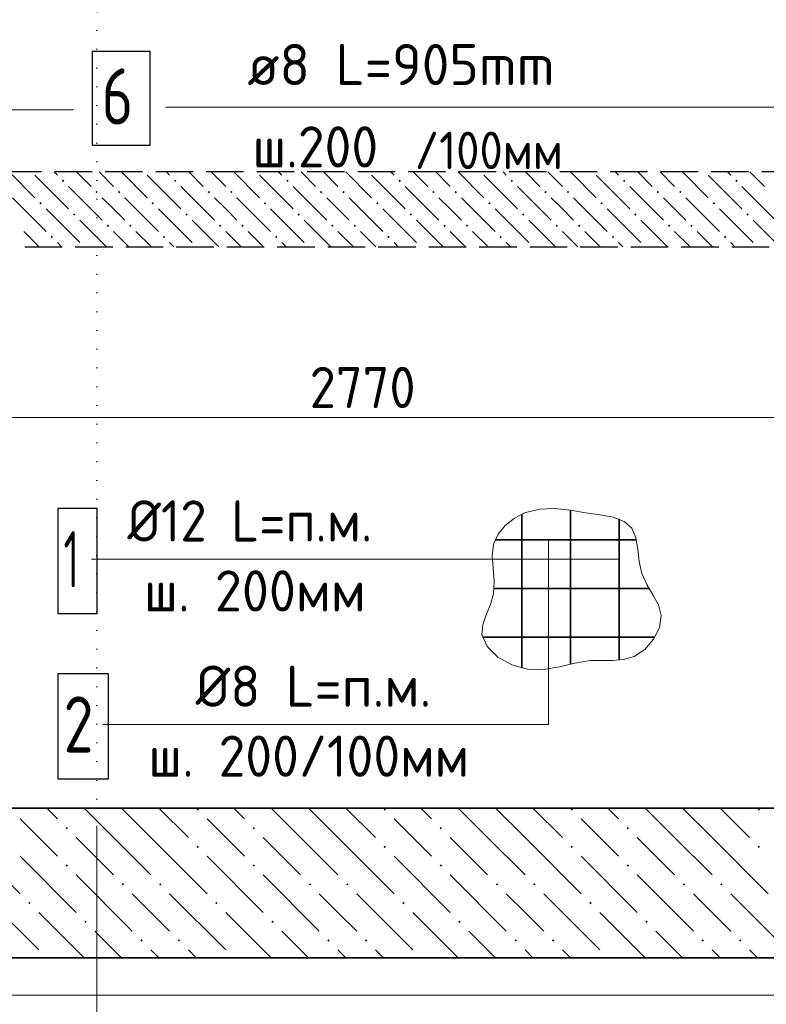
# Model space of a CAD drawing. Header units: millimetres. Extents: x 0 to 21000, y -5 to 14855.
# Tile 4 of 31: x 3062 to 5058, y 1761 to 4392. Entities that reach past the tile are written whole.
import ezdxf

# ---------------------------------------------------------------- set-up
doc = ezdxf.new("R2010")
doc.units = ezdxf.units.MM
doc.linetypes.add('______2', pattern=[135, 100, -35])
doc.linetypes.add('______9', pattern=[50, 0, -50])
for name, color, linetype, lineweight in [('Standard', 7, 'Continuous', 25), ('Позиционная метка линия выноска', 7, 'Continuous', 13), ('Позиционная метка номер позиции', 7, 'Continuous', 13), ('Размерная линия_ общее', 7, 'Continuous', 13), ('Сечения символ', 7, 'Continuous', 25), ('Стена Хомут', 7, 'Continuous', 25)]:
    doc.layers.add(name, color=color, linetype=linetype, lineweight=lineweight)
doc.layers.add('ЖБ Перекрытие верхний уровень', color=7, linetype='Continuous', lineweight=25, true_color=0xe0e0ff)
doc.layers.add('ЖБ Плита Фундамента верхний уровень', color=7, linetype='Continuous', lineweight=25, true_color=0x783c14)
doc.styles.add('ISOCPEUR', font='txt')

msp = doc.modelspace()

# ---------------------------------------------------------------- hatches: boundary and pattern name
at = {"layer": 'ЖБ Перекрытие верхний уровень', "linetype": 'Continuous', "lineweight": 18, "transparency": 33554687}
for points in [[(3174.6, 3961.3), (3177.8, 3964.6), (3181.1, 3961.3), (3177.8, 3958.1)], [(3474.6, 3961.3), (3477.8, 3964.6), (3481.1, 3961.3), (3477.8, 3958.1)], [(3774.6, 3961.3), (3777.8, 3964.6), (3781.1, 3961.3), (3777.8, 3958.1)], [(4074.6, 3961.3), (4077.8, 3964.6), (4081.1, 3961.3), (4077.8, 3958.1)], [(4374.6, 3961.3), (4377.8, 3964.6), (4381.1, 3961.3), (4377.8, 3958.1)], [(4674.6, 3961.3), (4677.8, 3964.6), (4681.1, 3961.3), (4677.8, 3958.1)], [(4974.6, 3961.3), (4977.8, 3964.6), (4981.1, 3961.3), (4977.8, 3958.1)], [(3264.6, 3931.3), (3267.8, 3934.6), (3271.1, 3931.3), (3267.8, 3928.1)], [(3324.6, 3931.3), (3327.8, 3934.6), (3331.1, 3931.3), (3327.8, 3928.1)], [(3564.6, 3931.3), (3567.8, 3934.6), (3571.1, 3931.3), (3567.8, 3928.1)], [(3624.6, 3931.3), (3627.8, 3934.6), (3631.1, 3931.3), (3627.8, 3928.1)], [(3864.6, 3931.3), (3867.8, 3934.6), (3871.1, 3931.3), (3867.8, 3928.1)], [(3924.6, 3931.3), (3927.8, 3934.6), (3931.1, 3931.3), (3927.8, 3928.1)], [(4164.6, 3931.3), (4167.8, 3934.6), (4171.1, 3931.3), (4167.8, 3928.1)], [(4224.6, 3931.3), (4227.8, 3934.6), (4231.1, 3931.3), (4227.8, 3928.1)], [(4464.6, 3931.3), (4467.8, 3934.6), (4471.1, 3931.3), (4467.8, 3928.1)], [(4524.6, 3931.3), (4527.8, 3934.6), (4531.1, 3931.3), (4527.8, 3928.1)], [(4764.6, 3931.3), (4767.8, 3934.6), (4771.1, 3931.3), (4767.8, 3928.1)], [(4824.6, 3931.3), (4827.8, 3934.6), (4831.1, 3931.3), (4827.8, 3928.1)], [(3114.6, 3901.3), (3117.8, 3904.6), (3121.1, 3901.3), (3117.8, 3898.1)], [(3414.6, 3901.3), (3417.8, 3904.6), (3421.1, 3901.3), (3417.8, 3898.1)], [(3714.6, 3901.3), (3717.8, 3904.6), (3721.1, 3901.3), (3717.8, 3898.1)], [(4014.6, 3901.3), (4017.8, 3904.6), (4021.1, 3901.3), (4017.8, 3898.1)], [(4314.6, 3901.3), (4317.8, 3904.6), (4321.1, 3901.3), (4317.8, 3898.1)], [(4614.6, 3901.3), (4617.8, 3904.6), (4621.1, 3901.3), (4617.8, 3898.1)], [(4914.6, 3901.3), (4917.8, 3904.6), (4921.1, 3901.3), (4917.8, 3898.1)], [(3204.6, 3871.3), (3207.8, 3874.6), (3211.1, 3871.3), (3207.8, 3868.1)], [(3504.6, 3871.3), (3507.8, 3874.6), (3511.1, 3871.3), (3507.8, 3868.1)], [(3804.6, 3871.3), (3807.8, 3874.6), (3811.1, 3871.3), (3807.8, 3868.1)], [(4104.6, 3871.3), (4107.8, 3874.6), (4111.1, 3871.3), (4107.8, 3868.1)], [(4404.6, 3871.3), (4407.8, 3874.6), (4411.1, 3871.3), (4407.8, 3868.1)], [(4704.6, 3871.3), (4707.8, 3874.6), (4711.1, 3871.3), (4707.8, 3868.1)], [(5004.6, 3871.3), (5007.8, 3874.6), (5011.1, 3871.3), (5007.8, 3868.1)], [(3294.6, 3841.3), (3297.8, 3844.6), (3301.1, 3841.3), (3297.8, 3838.1)], [(3354.6, 3841.3), (3357.8, 3844.6), (3361.1, 3841.3), (3357.8, 3838.1)], [(3594.6, 3841.3), (3597.8, 3844.6), (3601.1, 3841.3), (3597.8, 3838.1)], [(3654.6, 3841.3), (3657.8, 3844.6), (3661.1, 3841.3), (3657.8, 3838.1)], [(3894.6, 3841.3), (3897.8, 3844.6), (3901.1, 3841.3), (3897.8, 3838.1)], [(3954.6, 3841.3), (3957.8, 3844.6), (3961.1, 3841.3), (3957.8, 3838.1)], [(4194.6, 3841.3), (4197.8, 3844.6), (4201.1, 3841.3), (4197.8, 3838.1)], [(4254.6, 3841.3), (4257.8, 3844.6), (4261.1, 3841.3), (4257.8, 3838.1)], [(4494.6, 3841.3), (4497.8, 3844.6), (4501.1, 3841.3), (4497.8, 3838.1)], [(4554.6, 3841.3), (4557.8, 3844.6), (4561.1, 3841.3), (4557.8, 3838.1)], [(4794.6, 3841.3), (4797.8, 3844.6), (4801.1, 3841.3), (4797.8, 3838.1)], [(4854.6, 3841.3), (4857.8, 3844.6), (4861.1, 3841.3), (4857.8, 3838.1)], [(3144.6, 3811.3), (3147.8, 3814.6), (3151.1, 3811.3), (3147.8, 3808.1)], [(3444.6, 3811.3), (3447.8, 3814.6), (3451.1, 3811.3), (3447.8, 3808.1)], [(3744.6, 3811.3), (3747.8, 3814.6), (3751.1, 3811.3), (3747.8, 3808.1)], [(4044.6, 3811.3), (4047.8, 3814.6), (4051.1, 3811.3), (4047.8, 3808.1)], [(4344.6, 3811.3), (4347.8, 3814.6), (4351.1, 3811.3), (4347.8, 3808.1)], [(4644.6, 3811.3), (4647.8, 3814.6), (4651.1, 3811.3), (4647.8, 3808.1)], [(4944.6, 3811.3), (4947.8, 3814.6), (4951.1, 3811.3), (4947.8, 3808.1)]]:
    msp.add_hatch(color=7, dxfattribs=at).paths.add_polyline_path(points, flags=16)
at = {"layer": 'ЖБ Плита Фундамента верхний уровень', "linetype": 'Continuous', "lineweight": 18, "transparency": 33554687}
for points in [[(3534.6, 2281.3), (3537.8, 2284.6), (3541.1, 2281.3), (3537.8, 2278.1)], [(4034.6, 2281.3), (4037.8, 2284.6), (4041.1, 2281.3), (4037.8, 2278.1)], [(4534.6, 2281.3), (4537.8, 2284.6), (4541.1, 2281.3), (4537.8, 2278.1)], [(5034.6, 2281.3), (5037.8, 2284.6), (5041.1, 2281.3), (5037.8, 2278.1)], [(3184.6, 2231.3), (3187.8, 2234.6), (3191.1, 2231.3), (3187.8, 2228.1)], [(3684.6, 2231.3), (3687.8, 2234.6), (3691.1, 2231.3), (3687.8, 2228.1)], [(4184.6, 2231.3), (4187.8, 2234.6), (4191.1, 2231.3), (4187.8, 2228.1)], [(4684.6, 2231.3), (4687.8, 2234.6), (4691.1, 2231.3), (4687.8, 2228.1)], [(3534.6, 2181.3), (3537.8, 2184.6), (3541.1, 2181.3), (3537.8, 2178.1)], [(4034.6, 2181.3), (4037.8, 2184.6), (4041.1, 2181.3), (4037.8, 2178.1)], [(4534.6, 2181.3), (4537.8, 2184.6), (4541.1, 2181.3), (4537.8, 2178.1)], [(5034.6, 2181.3), (5037.8, 2184.6), (5041.1, 2181.3), (5037.8, 2178.1)], [(3184.6, 2131.3), (3187.8, 2134.6), (3191.1, 2131.3), (3187.8, 2128.1)], [(3684.6, 2131.3), (3687.8, 2134.6), (3691.1, 2131.3), (3687.8, 2128.1)], [(4184.6, 2131.3), (4187.8, 2134.6), (4191.1, 2131.3), (4187.8, 2128.1)], [(4684.6, 2131.3), (4687.8, 2134.6), (4691.1, 2131.3), (4687.8, 2128.1)], [(3334.6, 2081.3), (3337.8, 2084.6), (3341.1, 2081.3), (3337.8, 2078.1)], [(3434.6, 2081.3), (3437.8, 2084.6), (3441.1, 2081.3), (3437.8, 2078.1)], [(3834.6, 2081.3), (3837.8, 2084.6), (3841.1, 2081.3), (3837.8, 2078.1)], [(3934.6, 2081.3), (3937.8, 2084.6), (3941.1, 2081.3), (3937.8, 2078.1)], [(4334.6, 2081.3), (4337.8, 2084.6), (4341.1, 2081.3), (4337.8, 2078.1)], [(4434.6, 2081.3), (4437.8, 2084.6), (4441.1, 2081.3), (4437.8, 2078.1)], [(4834.6, 2081.3), (4837.8, 2084.6), (4841.1, 2081.3), (4837.8, 2078.1)], [(4934.6, 2081.3), (4937.8, 2084.6), (4941.1, 2081.3), (4937.8, 2078.1)], [(3084.6, 2031.3), (3087.8, 2034.6), (3091.1, 2031.3), (3087.8, 2028.1)], [(3584.6, 2031.3), (3587.8, 2034.6), (3591.1, 2031.3), (3587.8, 2028.1)], [(4084.6, 2031.3), (4087.8, 2034.6), (4091.1, 2031.3), (4087.8, 2028.1)], [(4584.6, 2031.3), (4587.8, 2034.6), (4591.1, 2031.3), (4587.8, 2028.1)], [(3234.6, 1981.3), (3237.8, 1984.6), (3241.1, 1981.3), (3237.8, 1978.1)], [(3734.6, 1981.3), (3737.8, 1984.6), (3741.1, 1981.3), (3737.8, 1978.1)], [(4234.6, 1981.3), (4237.8, 1984.6), (4241.1, 1981.3), (4237.8, 1978.1)], [(4734.6, 1981.3), (4737.8, 1984.6), (4741.1, 1981.3), (4737.8, 1978.1)], [(3384.6, 1931.3), (3387.8, 1934.6), (3391.1, 1931.3), (3387.8, 1928.1)], [(3484.6, 1931.3), (3487.8, 1934.6), (3491.1, 1931.3), (3487.8, 1928.1)], [(3884.6, 1931.3), (3887.8, 1934.6), (3891.1, 1931.3), (3887.8, 1928.1)], [(3984.6, 1931.3), (3987.8, 1934.6), (3991.1, 1931.3), (3987.8, 1928.1)], [(4384.6, 1931.3), (4387.8, 1934.6), (4391.1, 1931.3), (4387.8, 1928.1)], [(4484.6, 1931.3), (4487.8, 1934.6), (4491.1, 1931.3), (4487.8, 1928.1)], [(4884.6, 1931.3), (4887.8, 1934.6), (4891.1, 1931.3), (4887.8, 1928.1)], [(4984.6, 1931.3), (4987.8, 1934.6), (4991.1, 1931.3), (4987.8, 1928.1)]]:
    msp.add_hatch(color=7, dxfattribs=at).paths.add_polyline_path(points, flags=16)

# ---------------------------------------------------------------- linework, layer by layer
at = {"layer": 'Standard', "color": 254, "linetype": 'Continuous', "lineweight": 13, "true_color": 0xc4c4ff, "transparency": 33554687}
msp.add_lwpolyline([(1837.4, 1785), (5919, 1785), (5919, 13785), (1837.4, 13785), (1837.4, 1785)], dxfattribs=at)
at = {"layer": 'ЖБ Перекрытие верхний уровень', "color": 7, "linetype": '______2', "lineweight": 25, "transparency": 33554687}
for p, q in [((5550.6, 3985), (2400.6, 3985)), ((2400.6, 3785), (5550.6, 3785))]:
    msp.add_line(p, q, dxfattribs=at)
at = {"layer": 'ЖБ Перекрытие верхний уровень', "color": 9, "linetype": 'Continuous', "lineweight": 18, "true_color": 0xc7c7c7, "transparency": 33554687}
for p, q in [((3034.1, 3985), (3102.8, 3916.3)), ((3102.8, 3976.3), (3192.8, 3886.3)), ((3162.8, 3976.3), (3154.1, 3985)), ((3214.1, 3985), (3252.8, 3946.3)), ((3274.1, 3985), (3312.8, 3946.3)), ((3334.1, 3985), (3402.8, 3916.3)), ((3402.8, 3976.3), (3492.8, 3886.3)), ((3462.8, 3976.3), (3454.1, 3985)), ((3514.1, 3985), (3552.8, 3946.3)), ((3574.1, 3985), (3612.8, 3946.3)), ((3634.1, 3985), (3702.8, 3916.3)), ((3702.8, 3976.3), (3792.8, 3886.3)), ((3762.8, 3976.3), (3754.1, 3985)), ((3814.1, 3985), (3852.8, 3946.3)), ((3874.1, 3985), (3912.8, 3946.3)), ((3934.1, 3985), (4002.8, 3916.3)), ((4002.8, 3976.3), (4092.8, 3886.3)), ((4062.8, 3976.3), (4054.1, 3985)), ((4114.1, 3985), (4152.8, 3946.3)), ((4174.1, 3985), (4212.8, 3946.3)), ((4234.1, 3985), (4302.8, 3916.3)), ((4302.8, 3976.3), (4392.8, 3886.3)), ((4362.8, 3976.3), (4354.1, 3985)), ((4414.1, 3985), (4452.8, 3946.3)), ((4474.1, 3985), (4512.8, 3946.3)), ((4534.1, 3985), (4602.8, 3916.3)), ((4602.8, 3976.3), (4692.8, 3886.3)), ((4662.8, 3976.3), (4654.1, 3985)), ((4714.1, 3985), (4752.8, 3946.3)), ((4774.1, 3985), (4812.8, 3946.3)), ((4834.1, 3985), (4902.8, 3916.3)), ((4902.8, 3976.3), (4992.8, 3886.3)), ((4962.8, 3976.3), (4954.1, 3985)), ((5014.1, 3985), (5052.8, 3946.3)), ((3192.8, 3946.3), (3282.8, 3856.3)), ((3492.8, 3946.3), (3582.8, 3856.3)), ((3792.8, 3946.3), (3882.8, 3856.3)), ((4092.8, 3946.3), (4182.8, 3856.3)), ((4392.8, 3946.3), (4482.8, 3856.3)), ((4692.8, 3946.3), (4782.8, 3856.3)), ((4992.8, 3946.3), (5082.8, 3856.3)), ((3042.8, 3916.3), (3132.8, 3826.3)), ((3312.8, 3886.3), (3282.8, 3916.3)), ((3342.8, 3916.3), (3432.8, 3826.3)), ((3612.8, 3886.3), (3582.8, 3916.3)), ((3642.8, 3916.3), (3732.8, 3826.3)), ((3912.8, 3886.3), (3882.8, 3916.3)), ((3942.8, 3916.3), (4032.8, 3826.3)), ((4212.8, 3886.3), (4182.8, 3916.3)), ((4242.8, 3916.3), (4332.8, 3826.3)), ((4512.8, 3886.3), (4482.8, 3916.3)), ((4542.8, 3916.3), (4632.8, 3826.3)), ((4812.8, 3886.3), (4782.8, 3916.3)), ((4842.8, 3916.3), (4932.8, 3826.3)), ((3132.8, 3886.3), (3222.8, 3796.3)), ((3342.8, 3856.3), (3312.8, 3886.3)), ((3432.8, 3886.3), (3522.8, 3796.3)), ((3642.8, 3856.3), (3612.8, 3886.3)), ((3732.8, 3886.3), (3822.8, 3796.3)), ((3942.8, 3856.3), (3912.8, 3886.3)), ((4032.8, 3886.3), (4122.8, 3796.3)), ((4242.8, 3856.3), (4212.8, 3886.3)), ((4332.8, 3886.3), (4422.8, 3796.3)), ((4542.8, 3856.3), (4512.8, 3886.3)), ((4632.8, 3886.3), (4722.8, 3796.3)), ((4842.8, 3856.3), (4812.8, 3886.3)), ((4932.8, 3886.3), (5022.8, 3796.3)), ((3294.1, 3785), (3222.8, 3856.3)), ((3594.1, 3785), (3522.8, 3856.3)), ((3894.1, 3785), (3822.8, 3856.3)), ((4194.1, 3785), (4122.8, 3856.3)), ((4494.1, 3785), (4422.8, 3856.3)), ((4794.1, 3785), (4722.8, 3856.3)), ((5094.1, 3785), (5022.8, 3856.3)), ((3072.8, 3826.3), (3114.1, 3785)), ((3312.8, 3826.3), (3354.1, 3785)), ((3372.8, 3826.3), (3414.1, 3785)), ((3612.8, 3826.3), (3654.1, 3785)), ((3672.8, 3826.3), (3714.1, 3785)), ((3912.8, 3826.3), (3954.1, 3785)), ((3972.8, 3826.3), (4014.1, 3785)), ((4212.8, 3826.3), (4254.1, 3785)), ((4272.8, 3826.3), (4314.1, 3785)), ((4512.8, 3826.3), (4554.1, 3785)), ((4572.8, 3826.3), (4614.1, 3785)), ((4812.8, 3826.3), (4854.1, 3785)), ((4872.8, 3826.3), (4914.1, 3785)), ((3174.1, 3785), (3162.8, 3796.3)), ((3474.1, 3785), (3462.8, 3796.3)), ((3774.1, 3785), (3762.8, 3796.3)), ((4074.1, 3785), (4062.8, 3796.3)), ((4374.1, 3785), (4362.8, 3796.3)), ((4674.1, 3785), (4662.8, 3796.3)), ((4974.1, 3785), (4962.8, 3796.3))]:
    msp.add_line(p, q, dxfattribs=at)
at = {"layer": 'ЖБ Плита Фундамента верхний уровень', "color": 7, "linetype": 'Continuous', "lineweight": 35, "transparency": 33554687}
for p, q in [((5370.6, 2285), (2600.6, 2285)), ((1937.4, 1885), (5819, 1885))]:
    msp.add_line(p, q, dxfattribs=at)
at = {"layer": 'ЖБ Плита Фундамента верхний уровень', "color": 252, "linetype": 'Continuous', "lineweight": 18, "true_color": 0x8f8f8f, "transparency": 33554687}
for p, q in [((3134.1, 2285), (3162.8, 2256.3)), ((3312.8, 2206.3), (3234.1, 2285)), ((3334.1, 2285), (3412.8, 2206.3)), ((3434.1, 2285), (3512.8, 2206.3)), ((3634.1, 2285), (3662.8, 2256.3)), ((3812.8, 2206.3), (3734.1, 2285)), ((3834.1, 2285), (3912.8, 2206.3)), ((3934.1, 2285), (4012.8, 2206.3)), ((4134.1, 2285), (4162.8, 2256.3)), ((4312.8, 2206.3), (4234.1, 2285)), ((4334.1, 2285), (4412.8, 2206.3)), ((4434.1, 2285), (4512.8, 2206.3)), ((4634.1, 2285), (4662.8, 2256.3)), ((4812.8, 2206.3), (4734.1, 2285)), ((4834.1, 2285), (4912.8, 2206.3)), ((4934.1, 2285), (5012.8, 2206.3)), ((3112.8, 2206.3), (3062.8, 2256.3)), ((3612.8, 2206.3), (3562.8, 2256.3)), ((4112.8, 2206.3), (4062.8, 2256.3)), ((4612.8, 2206.3), (4562.8, 2256.3)), ((2912.8, 2206.3), (3062.8, 2056.3)), ((3162.8, 2156.3), (3112.8, 2206.3)), ((3212.8, 2206.3), (3312.8, 2106.3)), ((3312.8, 2206.3), (3412.8, 2106.3)), ((3412.8, 2206.3), (3562.8, 2056.3)), ((3662.8, 2156.3), (3612.8, 2206.3)), ((3712.8, 2206.3), (3812.8, 2106.3)), ((3812.8, 2206.3), (3912.8, 2106.3)), ((3912.8, 2206.3), (4062.8, 2056.3)), ((4162.8, 2156.3), (4112.8, 2206.3)), ((4212.8, 2206.3), (4312.8, 2106.3)), ((4312.8, 2206.3), (4412.8, 2106.3)), ((4412.8, 2206.3), (4562.8, 2056.3)), ((4662.8, 2156.3), (4612.8, 2206.3)), ((4712.8, 2206.3), (4812.8, 2106.3)), ((4812.8, 2206.3), (4912.8, 2106.3)), ((4912.8, 2206.3), (5062.8, 2056.3)), ((3062.8, 2156.3), (3212.8, 2006.3)), ((3562.8, 2156.3), (3712.8, 2006.3)), ((4062.8, 2156.3), (4212.8, 2006.3)), ((4562.8, 2156.3), (4712.8, 2006.3)), ((3212.8, 2106.3), (3362.8, 1956.3)), ((3712.8, 2106.3), (3862.8, 1956.3)), ((4212.8, 2106.3), (4362.8, 1956.3)), ((4712.8, 2106.3), (4862.8, 1956.3)), ((2962.8, 2056.3), (3112.8, 1906.3)), ((3412.8, 2006.3), (3362.8, 2056.3)), ((3462.8, 2056.3), (3612.8, 1906.3)), ((3912.8, 2006.3), (3862.8, 2056.3)), ((3962.8, 2056.3), (4112.8, 1906.3)), ((4412.8, 2006.3), (4362.8, 2056.3)), ((4462.8, 2056.3), (4612.8, 1906.3)), ((4912.8, 2006.3), (4862.8, 2056.3)), ((4962.8, 2056.3), (5112.8, 1906.3)), ((3112.8, 2006.3), (3234.1, 1885)), ((3462.8, 1956.3), (3412.8, 2006.3)), ((3612.8, 2006.3), (3734.1, 1885)), ((3962.8, 1956.3), (3912.8, 2006.3)), ((4112.8, 2006.3), (4234.1, 1885)), ((4462.8, 1956.3), (4412.8, 2006.3)), ((4612.8, 2006.3), (4734.1, 1885)), ((4962.8, 1956.3), (4912.8, 2006.3)), ((3334.1, 1885), (3262.8, 1956.3)), ((3834.1, 1885), (3762.8, 1956.3)), ((4334.1, 1885), (4262.8, 1956.3)), ((4834.1, 1885), (4762.8, 1956.3)), ((3412.8, 1906.3), (3434.1, 1885)), ((3512.8, 1906.3), (3534.1, 1885)), ((3912.8, 1906.3), (3934.1, 1885)), ((4012.8, 1906.3), (4034.1, 1885)), ((4412.8, 1906.3), (4434.1, 1885)), ((4512.8, 1906.3), (4534.1, 1885)), ((4912.8, 1906.3), (4934.1, 1885)), ((5012.8, 1906.3), (5034.1, 1885))]:
    msp.add_line(p, q, dxfattribs=at)
at = {"layer": 'Позиционная метка линия выноска', "color": 7, "linetype": 'Continuous', "lineweight": 13, "transparency": 33554687}
for points in [[(3205.7, 4151.2), (2915.7, 4151.2), (2816.2, 4365)], [(3452.1, 4158.4), (5112.1, 4158.4), (5306.2, 4365)]]:
    msp.add_lwpolyline(points, dxfattribs=at)
at = {"layer": 'Позиционная метка номер позиции', "color": 7, "linetype": 'Continuous', "lineweight": 35, "transparency": 33554687}
for p, q in [((4534.5, 3081.1), (4534.5, 2669.7)), ((4404.2, 3070.4), (4404.2, 2659.1)), ((4664.9, 3057), (4664.9, 2680.3)), ((4332.8, 3002.2), (4710.3, 3002.2)), ((4330.3, 2871.9), (4744.7, 2871.9)), ((4299.1, 2741.5), (4759.9, 2741.5))]:
    msp.add_line(p, q, dxfattribs=at)
at = {"layer": 'Позиционная метка номер позиции', "color": 7, "linetype": 'Continuous', "lineweight": 25, "transparency": 33554687}
for points in [[(3164.3, 2805.2), (3269.3, 2805.2), (3269.3, 3085.2), (3164.3, 3085.2), (3164.3, 2805.2)], [(3164.3, 2363.5), (3299.3, 2363.5), (3299.3, 2643.5), (3164.3, 2643.5), (3164.3, 2363.5)]]:
    msp.add_lwpolyline(points, dxfattribs=at)
at = {"layer": 'Позиционная метка номер позиции', "color": 7, "linetype": '______2', "lineweight": 13, "transparency": 33554687}
msp.add_lwpolyline([(4575.8, 3073.7), (4533.9, 3081.2), (4492.2, 3085.7), (4451.4, 3084.2), (4411.6, 3073.7), (4384.4, 3059.4), (4360, 3040), (4340.8, 3016.8), (4328.6, 2990.7), (4324.8, 2959), (4327.3, 2925.8), (4330.4, 2891.8), (4328.6, 2857.7), (4320.3, 2829.3), (4309.2, 2801.5), (4300, 2774.7), (4297.7, 2748.9), (4311.2, 2716.5), (4339.9, 2688.7), (4377.9, 2667.8), (4419.1, 2656.1), (4462.9, 2655), (4504.7, 2662.4), (4545.7, 2672.3), (4587.3, 2679), (4617, 2679.7), (4646.8, 2679.5), (4676.2, 2681.8), (4704.4, 2690.1), (4733.1, 2709.2), (4756.6, 2736.3), (4771.9, 2767.7), (4776.4, 2799.7), (4769.2, 2827.9), (4754.9, 2855), (4738.5, 2882.4), (4724.9, 2911.9), (4717.8, 2944.2), (4714, 2977.1), (4709.1, 3007.6), (4698.5, 3032.7), (4677.6, 3050.9), (4648.4, 3062.3), (4613.5, 3069.1), (4575.8, 3073.7)], dxfattribs=at)
at = {"layer": 'Позиционная метка номер позиции', "color": 7, "linetype": 'Continuous', "lineweight": 13, "transparency": 33554687}
for points in [[(3284.3, 2508.5), (4475.7, 2508.5), (4475.7, 3002.2)], [(3254.3, 2950.2), (3967.7, 2950.2), (4664.9, 2950.2)]]:
    msp.add_lwpolyline(points, dxfattribs=at)
at = {"layer": 'Размерная линия_ общее', "color": 7, "linetype": 'Continuous', "lineweight": 13, "transparency": 33554687}
msp.add_line((2600.6, 3329.1), (5370.6, 3329.1), dxfattribs=at)
at = {"layer": 'Сечения символ', "color": 7, "linetype": '______9', "lineweight": 13, "transparency": 33554687}
msp.add_line((3268.6, 5314.9), (3268.6, 2237.2), dxfattribs=at)
at = {"layer": 'Сечения символ', "color": 7, "linetype": 'Continuous', "lineweight": 13, "transparency": 33554687}
msp.add_lwpolyline([(3268.6, 2237.2), (3268.6, 1524), (2973.6, 1524)], dxfattribs=at)
at = {"layer": 'Стена Хомут', "color": 7, "linetype": 'Continuous', "lineweight": 25, "transparency": 33554687}
msp.add_lwpolyline([(3255.9, 4056.8), (3410.9, 4056.8), (3410.9, 4306.8), (3255.9, 4306.8), (3255.9, 4056.8)], dxfattribs=at)

# ---------------------------------------------------------------- texts
at = {"layer": 'Standard', "color": 7, "linetype": 'Continuous', "lineweight": 18, "transparency": 33554687, "insert": (4117.6, 3992.7), "char_height": 100, "width": 465.386, "attachment_point": 7, "style": 'ISOCPEUR'}
msp.add_mtext('\\W0.91;/100мм', dxfattribs=at)
at = {"layer": 'Позиционная метка номер позиции', "color": 7, "linetype": 'Continuous', "lineweight": 25, "transparency": 33554687, "attachment_point": 7, "style": 'ISOCPEUR'}
for s, insert, char_height, width in [('\\W0.94;Ø12 L=п.м.', (3349.9, 2997.4), 110, 744.348), ('\\W0.56;1', (3179.3, 2875.2), 150, 116.662), ('\\W0.96;ш. 200мм', (3393.9, 2810.4), 110, 657.74), ('\\W0.97;Ø8 L=п.м.', (3532.4, 2555.8), 110, 690.79), ('\\W0.78;2', (3179.3, 2433.5), 150, 163.203), ('\\W0.95;ш. 200/100мм', (3405.9, 2368.8), 110, 942.895)]:
    msp.add_mtext(s, dxfattribs=dict(at, insert=insert, char_height=char_height, width=width))
at = {"layer": 'Размерная линия_ общее', "color": 7, "linetype": 'Continuous', "lineweight": 25, "transparency": 33554687, "insert": (3837.1, 3354.1), "char_height": 110, "width": 359.047, "attachment_point": 7, "style": 'ISOCPEUR'}
msp.add_mtext('\\W0.93;2770', dxfattribs=at)
at = {"layer": 'Стена Хомут', "color": 7, "linetype": 'Continuous', "lineweight": 13, "transparency": 33554687, "attachment_point": 7, "style": 'ISOCPEUR'}
for s, insert, char_height, width in [('\\W0.98;ø8 L=905mm ', (3670.3, 4217.1), 110, 944.264), ('\\W0.78;6', (3280.9, 4111.8), 150, 163.213), ('\\W0.95;ш.200 ', (3684.3, 3997), 110, 481.061)]:
    msp.add_mtext(s, dxfattribs=dict(at, insert=insert, char_height=char_height, width=width))

doc.saveas('drawing.dxf')
